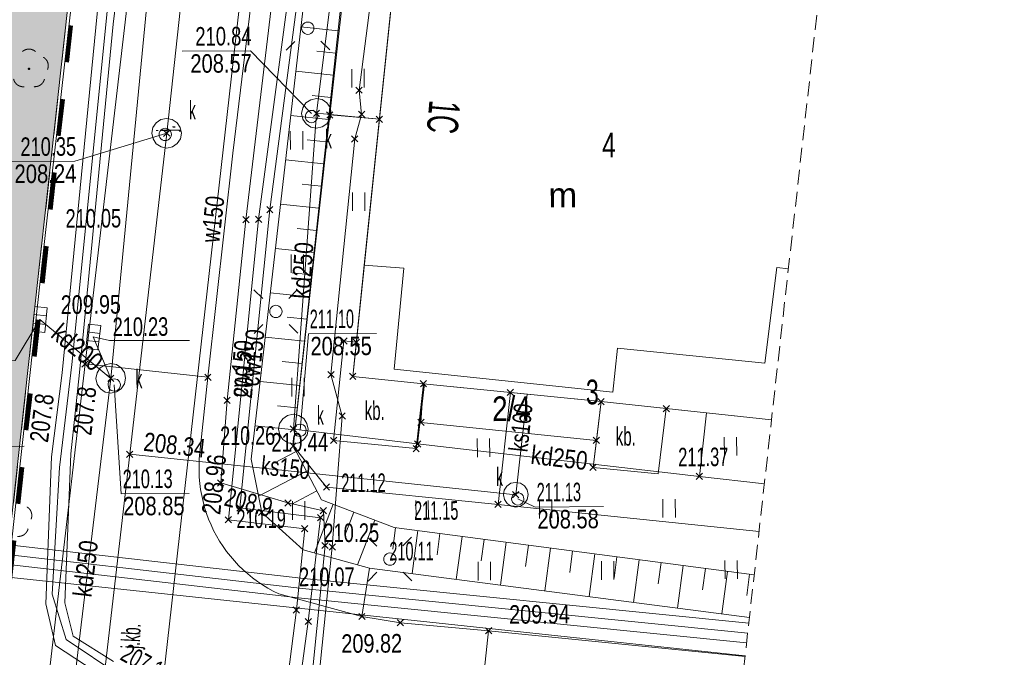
# Model space of a CAD drawing. Header units: millimetres. Extents: x 1477672 to 1731286, y -587673 to -401480.
# Tile 27 of 33: x 1640355 to 1680226, y -495476 to -469637. Entities that reach past the tile are written whole.
import ezdxf
from ezdxf.xclip import XClip

# ---------------------------------------------------------------- set-up
doc = ezdxf.new("R2010")
doc.units = ezdxf.units.MM
doc.header["$MEASUREMENT"] = 0
doc.header["$XCLIPFRAME"] = 0
doc.set_wipeout_variables(frame=1)
for name, pattern in [('2', [900, 600, -300]), ('Przerywana długa', [3000, 1500, -1500]), ('Wipeout_Contour', [1000, 0, -1000])]:
    doc.linetypes.add(name, pattern=pattern)
for name, color, linetype, lineweight in [('0_Nr_pióra__80', 3, 'Continuous', 13), ('820-G Rysunki Obrazki_Nr_pióra__146', 7, 'Continuous', 13), ('820-G Rysunki Obrazki_Nr_pióra__179', 6, 'Continuous', 200), ('mapa_robocza (1)_31_000 Inne (niezydentyfikowane)_Nr_pióra__1', 1, 'Continuous', 18), ('mapa_robocza (1)_31_000 Inne (niezydentyfikowane)_Nr_pióra__141', 141, 'Continuous', 18), ('mapa_robocza (1)_31_000 Inne (niezydentyfikowane)_Nr_pióra__18', 18, 'Continuous', 18), ('mapa_robocza (1)_31_000 Inne (niezydentyfikowane)_Nr_pióra__212', 212, 'Continuous', 18), ('mapa_robocza (1)_31_000 Inne (niezydentyfikowane)_Nr_pióra__30', 30, 'Continuous', 18), ('mapa_robocza (1)_31_000 Inne (niezydentyfikowane)_Nr_pióra__34', 34, 'Continuous', 18), ('mapa_robocza (1)_31_000 Inne (niezydentyfikowane)_Nr_pióra__5', 5, 'Continuous', 18), ('mapa_robocza (1)_31_000 Inne (niezydentyfikowane)_Nr_pióra__7', 7, 'Continuous', 18), ('mapa_robocza (1)_31_000 Inne (niezydentyfikowane)_Nr_pióra__96', 96, 'Continuous', 18), ('mapa_robocza (1)_31_drzewo liściaste_Nr_pióra__94', 94, 'Continuous', 18), ('mapa_robocza (1)_31_Zakres_Nr_pióra__5', 5, 'Continuous', 18)]:
    doc.layers.add(name, color=color, linetype=linetype, lineweight=lineweight)
doc.layers.add('820-G Rysunki Obrazki', color=7, linetype='Continuous')
doc.styles.add('GENERATED_STYLE_3', font='arial.ttf')

# ---------------------------------------------------------------- blocks, each defined once
blk = doc.blocks.new('Rysunek_1_31', base_point=(1578976, -495102))
at = {"layer": 'mapa_robocza (1)_31_drzewo liściaste_Nr_pióra__94', "linetype": 'Continuous', "lineweight": 18}
blk.add_hatch(color=256, dxfattribs=at).paths.add_polyline_path([(1640781, -471629, 1), (1640681, -471630, 1)])
at = {"layer": 'mapa_robocza (1)_31_000 Inne (niezydentyfikowane)_Nr_pióra__1', "linetype": 'Continuous', "lineweight": 18, "flags": 128}
for points in [[(1652165, -409952), (1653850, -422933), (1654557, -432403), (1650542, -469167), (1649518, -477744), (1648755, -485062), (1648497, -488410), (1651219, -489220), (1652653, -489534), (1652721, -490945), (1651693, -501175), (1650588, -515883), (1650380, -517974), (1653194, -518678), (1653167, -519228)], [(1643764, -496282), (1641807, -494994), (1641417, -493306), (1641642, -487354), (1642073, -483942), (1643489, -469404), (1645409, -453822), (1646387, -443106), (1646807, -441384), (1647770, -440208), (1656485, -435868), (1661185, -434141), (1663168, -432949), (1664663, -430400), (1665648, -427775), (1667196, -422236), (1667852, -421442), (1668758, -420837), (1672453, -419905), (1678262, -419059)], [(1644150, -495640), (1642524, -494620), (1642187, -493271), (1642422, -487230), (1642773, -483928), (1644141, -469820), (1646069, -453868), (1646987, -443233), (1647349, -441811), (1648124, -440906), (1656699, -436577), (1661421, -435109), (1663651, -433486), (1665227, -431077), (1666489, -427920), (1667818, -422562), (1668414, -421909), (1669181, -421394), (1672826, -420543), (1678183, -419764)], [(1676596, -433974), (1673575, -434516), (1670839, -434982), (1666556, -435798), (1664959, -436172), (1665405, -437536), (1664672, -436654), (1657470, -437671), (1657381, -439484), (1657050, -444060), (1655844, -455851), (1655339, -462714), (1655303, -463145), (1654098, -472494), (1654201, -473475), (1653922, -474466), (1652957, -484017), (1653415, -485698), (1653015, -491004), (1651973, -501230), (1650975, -515828), (1650789, -517802), (1653503, -518456), (1653487, -519267)]]:
    blk.add_lwpolyline(points, dxfattribs=at)
at = {"layer": 'mapa_robocza (1)_31_000 Inne (niezydentyfikowane)_Nr_pióra__141', "linetype": 'Continuous', "lineweight": 18, "flags": 128}
for points in [[(1653970, -472368), (1654225, -472620)], [(1653971, -472622), (1654224, -472366)], [(1652244, -473306), (1652500, -473558)], [(1652246, -473560), (1652498, -473304)], [(1652785, -473373), (1653040, -473625)], [(1652786, -473627), (1653039, -473371)], [(1654074, -473348), (1654329, -473601)], [(1654075, -473602), (1654328, -473347)], [(1654794, -473547), (1655050, -473801)], [(1654795, -473802), (1655049, -473546)], [(1646179, -474111), (1646434, -474364)], [(1646180, -474365), (1646433, -474110)], [(1653794, -474340), (1654050, -474593)], [(1653796, -474594), (1654048, -474339)], [(1650357, -477207), (1650612, -477459)], [(1650358, -477461), (1650611, -477205)], [(1649390, -477618), (1649646, -477870)], [(1649392, -477872), (1649644, -477616)], [(1649899, -477600), (1650155, -477852)], [(1649901, -477854), (1650153, -477598)], [(1653358, -482530), (1653613, -482782)], [(1653359, -482784), (1653612, -482528)], [(1653859, -482581), (1654115, -482833)], [(1653860, -482835), (1654114, -482579)], [(1642873, -483460), (1643128, -483713)], [(1642874, -483714), (1643127, -483459)], [(1647846, -484002), (1648102, -484254)], [(1647848, -484256), (1648100, -484000)], [(1652830, -483891), (1653085, -484143)], [(1652831, -484145), (1653084, -483889)], [(1653716, -483968), (1653971, -484220)], [(1653716, -483968), (1653971, -484220)], [(1653717, -484222), (1653970, -483966)], [(1653717, -484222), (1653970, -483966)], [(1643916, -484044), (1644172, -484297)], [(1643918, -484298), (1644170, -484043)], [(1656578, -484261), (1656833, -484514)], [(1656578, -484261), (1656833, -484514)], [(1656579, -484515), (1656832, -484260)], [(1656579, -484515), (1656832, -484260)], [(1660096, -484617), (1660351, -484870)], [(1660097, -484872), (1660350, -484615)], [(1648628, -484936), (1648883, -485189)], [(1648629, -485190), (1648882, -484935)], [(1663772, -484989), (1664028, -485242)], [(1663772, -484989), (1664028, -485242)], [(1663774, -485243), (1664026, -484988)], [(1663774, -485243), (1664026, -484988)], [(1653287, -485572), (1653543, -485825)], [(1653289, -485826), (1653541, -485571)], [(1666408, -485272), (1666663, -485526)], [(1666409, -485527), (1666662, -485271)], [(1656477, -485832), (1656732, -486084)], [(1656478, -486086), (1656731, -485830)], [(1651308, -486102), (1651564, -486354)], [(1651310, -486356), (1651562, -486100)], [(1651302, -486782), (1651558, -487034)], [(1651304, -487036), (1651556, -486780)], [(1652941, -486562), (1653196, -486815)], [(1652942, -486816), (1653195, -486561)], [(1656342, -486702), (1656597, -486955)], [(1656343, -486956), (1656596, -486701)], [(1663581, -486561), (1663837, -486813)], [(1663581, -486561), (1663837, -486813)], [(1663583, -486815), (1663835, -486559)], [(1663583, -486815), (1663835, -486559)], [(1644684, -487120), (1644940, -487372)], [(1644686, -487374), (1644938, -487118)], [(1656283, -486893), (1656538, -487145)], [(1656284, -487147), (1656537, -486891)], [(1663447, -487651), (1663703, -487904)], [(1663449, -487905), (1663701, -487650)], [(1667750, -488016), (1668005, -488269)], [(1667751, -488270), (1668004, -488015)], [(1648369, -488284), (1648624, -488536)], [(1648370, -488538), (1648623, -488282)], [(1652652, -488454), (1652907, -488706)], [(1652653, -488708), (1652906, -488452)], [(1660314, -488760), (1660569, -489012)], [(1660315, -489014), (1660568, -488758)], [(1651092, -489094), (1651347, -489346)], [(1651093, -489348), (1651346, -489092)], [(1659596, -489154), (1659852, -489406)], [(1659598, -489408), (1659850, -489152)], [(1649147, -489294), (1649402, -489547)], [(1649148, -489548), (1649401, -489293)], [(1650028, -489479), (1650283, -489732)], [(1650029, -489733), (1650282, -489478)], [(1652525, -489408), (1652781, -489660)], [(1652527, -489662), (1652779, -489406)], [(1648680, -489777), (1648935, -490029)], [(1648681, -490031), (1648934, -489775)], [(1652409, -489695), (1652665, -489948)], [(1652411, -489949), (1652663, -489694)], [(1651772, -490139), (1652027, -490391)], [(1651773, -490393), (1652026, -490137)], [(1652595, -491073), (1652848, -490818)], [(1652594, -490819), (1652849, -491072)], [(1652887, -490878), (1653142, -491130)], [(1652888, -491131), (1653141, -490876)], [(1651431, -493431), (1651686, -493683)], [(1651432, -493685), (1651685, -493429)], [(1651913, -493898), (1652169, -494151)], [(1651915, -494152), (1652167, -493897)], [(1654082, -493696), (1654338, -493948)], [(1654084, -493950), (1654336, -493694)], [(1655644, -493947), (1655899, -494199)], [(1655645, -494201), (1655898, -493945)], [(1659216, -494276), (1659471, -494528)], [(1659217, -494530), (1659470, -494274)]]:
    blk.add_lwpolyline(points, dxfattribs=at)
at = {"layer": 'mapa_robocza (1)_31_000 Inne (niezydentyfikowane)_Nr_pióra__18', "linetype": 'Continuous', "lineweight": 18, "flags": 128}
blk.add_lwpolyline([(1666150, -464332), (1666065, -465183), (1663303, -464889), (1663388, -464028), (1656003, -463231), (1653844, -484094), (1656706, -484387), (1663900, -485116), (1670799, -485857)], dxfattribs=at)
at = {"layer": 'mapa_robocza (1)_31_000 Inne (niezydentyfikowane)_Nr_pióra__212', "linetype": 'Continuous', "lineweight": 18, "flags": 128}
for points in [[(1646906, -505264), (1647727, -505340), (1650028, -505556), (1651558, -493557), (1651899, -490265), (1648807, -489903), (1650027, -477726), (1651598, -465887), (1651877, -463885), (1652831, -456029), (1653099, -453858), (1654570, -441939), (1654840, -440167), (1655005, -439376)], [(1647139, -505723), (1647829, -505799), (1650401, -506054), (1652041, -494024), (1652537, -489822), (1649274, -489420), (1650485, -477333), (1652056, -465414), (1652307, -463902), (1653247, -455227), (1653467, -453516), (1654967, -441467), (1655190, -440305), (1655356, -439474)]]:
    blk.add_lwpolyline(points, dxfattribs=at)
at = {"layer": 'mapa_robocza (1)_31_000 Inne (niezydentyfikowane)_Nr_pióra__30', "linetype": 'Continuous', "lineweight": 18, "flags": 128}
blk.add_lwpolyline([(1678224, -419399), (1672355, -420236), (1669020, -421085), (1667477, -422434), (1666129, -427862), (1664946, -430849), (1663469, -433187), (1661437, -434569), (1656508, -436348), (1648011, -440477), (1647049, -441762), (1645769, -453860), (1643927, -469041), (1642471, -483610), (1641965, -487783), (1641665, -492914), (1642235, -494751), (1644404, -496219), (1650855, -499961), (1654511, -502580), (1655878, -505522), (1655226, -508656), (1648401, -514796), (1647196, -515693)], dxfattribs=at)
at = {"layer": 'mapa_robocza (1)_31_000 Inne (niezydentyfikowane)_Nr_pióra__34', "linetype": 'Continuous', "lineweight": 18, "flags": 128}
for points in [[(1650123, -439085), (1646307, -474237), (1644812, -487246)], [(1652372, -473432), (1655211, -450755)], [(1644044, -484171), (1646252, -461317)], [(1652172, -473433), (1649697, -470903), (1646937, -470919)], [(1652372, -473432), (1651436, -486228), (1656470, -486829)], [(1652372, -473432), (1654923, -473674)], [(1646307, -474237), (1642593, -475374), (1639833, -475390)], [(1641436, -481639), (1640939, -481587)], [(1641170, -481787), (1640170, -483445), (1637410, -483461)], [(1641401, -481987), (1640904, -481936)], [(1644044, -484171), (1641170, -481787)], [(1643603, -482350), (1643106, -482292)], [(1651706, -486276), (1652044, -482369), (1654804, -482353)], [(1643563, -482697), (1643065, -482639)], [(1643334, -482495), (1643985, -482631), (1647225, -482632)], [(1644044, -484171), (1643334, -482495)], [(1644691, -502687), (1642184, -499662), (1644044, -484171)], [(1656470, -486829), (1656746, -484387)], [(1644186, -484440), (1644461, -488853), (1647221, -488837)], [(1660442, -488886), (1660898, -484813)], [(1637578, -484838), (1637770, -486929), (1640530, -486914)], [(1667877, -488143), (1668173, -485571)], [(1667877, -488143), (1656470, -486829)], [(1644812, -487246), (1642917, -503707), (1640386, -525992)], [(1644812, -487246), (1660442, -488886)], [(1670509, -488448), (1667877, -488143)], [(1660523, -489055), (1661234, -489386), (1663994, -489370)]]:
    blk.add_lwpolyline(points, dxfattribs=at)
for points in [[(1652376, -474032), (1652145, -473988), (1651951, -473859), (1651819, -473665), (1651772, -473436), (1651817, -473205), (1651946, -473011), (1652139, -472880), (1652369, -472832), (1652599, -472877), (1652794, -473006), (1652925, -473199), (1652972, -473429), (1652927, -473659), (1652799, -473854), (1652605, -473985)], [(1646310, -474837), (1646080, -474793), (1645885, -474664), (1645754, -474470), (1645707, -474241), (1645751, -474010), (1645880, -473816), (1646073, -473685), (1646303, -473637), (1646533, -473682), (1646728, -473811), (1646859, -474004), (1646907, -474234), (1646862, -474464), (1646733, -474659), (1646540, -474790)], [(1641469, -481314), (1641368, -482310), (1640871, -482260), (1640972, -481264)], [(1643642, -482028), (1643524, -483021), (1643027, -482961), (1643144, -481969)], [(1644048, -484771), (1643817, -484726), (1643622, -484597), (1643491, -484404), (1643444, -484174), (1643489, -483944), (1643618, -483749), (1643811, -483618), (1644041, -483571), (1644271, -483615), (1644466, -483744), (1644597, -483937), (1644644, -484167), (1644599, -484397), (1644470, -484592), (1644277, -484723)], [(1651440, -486828), (1651209, -486783), (1651015, -486654), (1650883, -486461), (1650836, -486231), (1650881, -486001), (1651010, -485806), (1651203, -485675), (1651433, -485628), (1651663, -485672), (1651858, -485801), (1651989, -485995), (1652036, -486224), (1651991, -486455), (1651863, -486649), (1651669, -486780)], [(1660444, -489386), (1660253, -489349), (1660090, -489242), (1659981, -489079), (1659942, -488889), (1659978, -488697), (1660086, -488534), (1660248, -488425), (1660439, -488386), (1660630, -488423), (1660794, -488530), (1660902, -488692), (1660942, -488883), (1660905, -489074), (1660798, -489238), (1660635, -489347)]]:
    blk.add_lwpolyline(points, close=True, dxfattribs=at)
at = {"layer": 'mapa_robocza (1)_31_000 Inne (niezydentyfikowane)_Nr_pióra__5', "linetype": 'Continuous', "lineweight": 18, "flags": 128}
for points in [[(1652285, -442872), (1650684, -456402), (1645851, -499130), (1639689, -504046), (1639262, -508079)], [(1669878, -494098), (1651856, -492288), (1636107, -490480), (1600235, -486527), (1574707, -483525), (1529733, -478544), (1517330, -477377), (1505735, -475237)], [(1669789, -494893), (1651771, -493083), (1636018, -491274), (1600144, -487322), (1574616, -484319), (1529651, -479340), (1517220, -478170), (1505590, -476024)]]:
    blk.add_lwpolyline(points, dxfattribs=at)
at = {"layer": 'mapa_robocza (1)_31_000 Inne (niezydentyfikowane)_Nr_pióra__7', "linetype": 'Continuous', "lineweight": 18, "flags": 128}
for points in [[(1650461, -462933), (1648981, -475052), (1647974, -484128), (1647652, -487180), (1647629, -487429), (1647616, -487678), (1647616, -487928), (1647626, -488178), (1647648, -488427), (1647680, -488675), (1647724, -488920), (1647778, -489164), (1647843, -489406), (1647919, -489643), (1648005, -489878), (1648102, -490108), (1648209, -490335), (1648326, -490555), (1648452, -490770), (1648589, -490980), (1648734, -491184), (1648888, -491380), (1649051, -491570), (1649222, -491752), (1649401, -491926), (1649588, -492093), (1649782, -492250), (1649982, -492399), (1650190, -492539), (1650402, -492670), (1650621, -492791), (1650845, -492901), (1654210, -493822), (1654519, -491860), (1651834, -491116), (1650156, -489605), (1649723, -487448), (1652561, -462821)], [(1669728, -495444), (1659343, -494402), (1655772, -494073), (1654210, -493822), (1650845, -492901), (1650621, -492791), (1650402, -492670), (1650190, -492539), (1649982, -492399), (1649782, -492250), (1649588, -492093), (1649401, -491926), (1649222, -491752), (1649051, -491570), (1648888, -491380), (1648734, -491184), (1648589, -490980), (1648452, -490770), (1648326, -490555), (1648209, -490335), (1648102, -490108), (1648005, -489878), (1647919, -489643), (1647843, -489406), (1647778, -489164), (1647724, -488920), (1647680, -488675), (1647648, -488427), (1647626, -488178), (1647616, -487928), (1647616, -487678), (1647629, -487429), (1647652, -487180), (1647974, -484128), (1648981, -475052), (1650461, -462933)], [(1677243, -428183), (1674773, -428582), (1664454, -430562), (1658841, -431744), (1646186, -434407), (1645898, -436389), (1639770, -492215), (1669731, -495413)], [(1643373, -432104), (1646610, -433345), (1647512, -433650), (1647796, -434388), (1648216, -436106), (1648238, -438086), (1645488, -462332), (1643001, -483587), (1640591, -504401)], [(1651219, -489220), (1648497, -488410), (1648755, -485062), (1649518, -477744), (1650542, -469167), (1654557, -432403)], [(1632922, -556486), (1635389, -533441), (1637364, -515270), (1639290, -497378), (1641390, -478376), (1643579, -459073), (1645978, -436419)], [(1658582, -438876), (1656866, -455116), (1656003, -463231), (1653844, -484094), (1656706, -484387), (1663900, -485116), (1670799, -485857)], [(1669905, -493861), (1654519, -491860), (1651834, -491116), (1650156, -489605), (1649723, -487448), (1652561, -462821), (1652994, -463165), (1653983, -463293), (1651430, -486908), (1652573, -489091), (1655519, -490214), (1670098, -492137)], [(1669905, -493861), (1654519, -491860), (1651834, -491116), (1650156, -489605), (1649723, -487448), (1652561, -462821), (1656003, -463231), (1655663, -466513), (1654923, -473674), (1654308, -479591), (1653988, -482707), (1653485, -482656), (1653069, -486688), (1656411, -487019), (1656706, -484387), (1660224, -484744), (1663900, -485116), (1663575, -487778), (1666207, -488042), (1666536, -485398), (1670799, -485857)], [(1672904, -467009), (1670914, -466845), (1671123, -464864), (1666150, -464332), (1666065, -465183), (1663303, -464889), (1663388, -464028), (1656003, -463231), (1654308, -479591), (1655908, -479702), (1655522, -483794), (1664368, -484733), (1664567, -482942), (1670531, -483557), (1671019, -479684), (1671484, -479727)], [(1652912, -473499), (1653711, -466324)], [(1651742, -469930), (1653248, -470093)], [(1651143, -470873), (1651495, -470517)], [(1652911, -470863), (1652555, -470511)], [(1653151, -470991), (1652394, -470909)], [(1653800, -471638), (1653804, -472388)], [(1654304, -472385), (1654300, -471635)], [(1651535, -471725), (1653054, -471889)], [(1652956, -472788), (1652194, -472705)], [(1654098, -472494), (1654201, -473475), (1653922, -474466)], [(1486438, -473531), (1495554, -474239), (1505662, -475631), (1517275, -477774), (1529692, -478942), (1574661, -483922), (1600189, -486924), (1636063, -490877), (1651813, -492686), (1669834, -494496)], [(1651328, -473520), (1652860, -473686)], [(1659724, -489280), (1652780, -488580), (1651430, -486908), (1652912, -473499)], [(1652912, -473499), (1654923, -473674)], [(1651314, -474152), (1651319, -474902)], [(1651819, -474899), (1651814, -474149)], [(1652763, -474585), (1651993, -474501)], [(1651121, -475316), (1652665, -475484)], [(1652568, -476381), (1651793, -476298)], [(1653829, -476638), (1653833, -477388)], [(1654333, -477385), (1654329, -476635)], [(1650914, -477112), (1652471, -477280)], [(1652374, -478178), (1651592, -478094)], [(1650707, -478907), (1652277, -479077)], [(1651343, -479152), (1651347, -479902)], [(1651847, -479899), (1651843, -479149)], [(1671019, -479684), (1670531, -483557), (1664567, -482942), (1664368, -484733), (1655522, -483794), (1655908, -479702), (1654308, -479591), (1653844, -484094), (1656706, -484387), (1663900, -485116), (1670799, -485857)], [(1652180, -479975), (1651391, -479890)], [(1671484, -479727), (1671019, -479684)], [(1649839, -480583), (1650195, -480935)], [(1650500, -480702), (1652082, -480874)], [(1651607, -480573), (1651255, -480929)], [(1649850, -482351), (1650202, -481995)], [(1651985, -481772), (1651191, -481686)], [(1651618, -482341), (1651262, -481989)], [(1650293, -482498), (1651888, -482670)], [(1640591, -504401), (1643001, -483587), (1647974, -484128), (1647652, -487180), (1647629, -487429), (1647616, -487678), (1647616, -487928), (1647626, -488178), (1647648, -488427), (1647680, -488675), (1647724, -488920), (1647778, -489164), (1647843, -489406), (1647919, -489643), (1648005, -489878), (1648102, -490108), (1648209, -490335), (1648326, -490555), (1648452, -490770), (1648589, -490980), (1648734, -491184), (1648888, -491380), (1649051, -491570), (1649222, -491752), (1649401, -491926), (1649588, -492093), (1649782, -492250), (1649982, -492399), (1650190, -492539), (1650402, -492670), (1650621, -492791), (1650845, -492901), (1654210, -493822), (1655772, -494073), (1659343, -494402), (1658812, -499355)], [(1651791, -483569), (1650990, -483482)], [(1650087, -484294), (1651694, -484467)], [(1651372, -484152), (1651376, -484902)], [(1651876, -484899), (1651872, -484149)], [(1659724, -489280), (1660224, -484744)], [(1651597, -485366), (1650790, -485279)], [(1650975, -515828), (1651973, -501230), (1653015, -491004), (1653415, -485698)], [(1651499, -486263), (1649879, -486089)], [(1658886, -486609), (1658891, -487359)], [(1659391, -487356), (1659386, -486606)], [(1668886, -486551), (1668891, -487301)], [(1669391, -487298), (1669386, -486548)], [(1651548, -487134), (1650694, -487582)], [(1641642, -487354), (1641417, -493306)], [(1642422, -487230), (1642187, -493271)], [(1650025, -488952), (1651968, -487935)], [(1652387, -488736), (1651376, -489265)], [(1651401, -489152), (1651405, -489902)], [(1651905, -489899), (1651901, -489149)], [(1656401, -489123), (1656405, -489873)], [(1656905, -489870), (1656901, -489120)], [(1661401, -489094), (1661405, -489844)], [(1661905, -489841), (1661901, -489091)], [(1666401, -489065), (1666405, -489815)], [(1666905, -489812), (1666901, -489062)], [(1652291, -491242), (1653043, -489271)], [(1653887, -489592), (1653526, -490539)], [(1659724, -489280), (1670293, -490381)], [(1654040, -491727), (1654731, -489914)], [(1655579, -490222), (1655463, -491095)], [(1656245, -492084), (1656475, -490341)], [(1654457, -490616), (1654814, -490968)], [(1656225, -490606), (1655874, -490962)], [(1657371, -490459), (1657256, -491329)], [(1658036, -492318), (1658266, -490576)], [(1659162, -490695), (1659048, -491565)], [(1659829, -492550), (1660059, -490813)], [(1650588, -515883), (1651693, -501175), (1652721, -490945)], [(1660954, -490931), (1660839, -491800)], [(1661621, -492784), (1661850, -491050)], [(1662746, -491167), (1662632, -492034)], [(1658915, -491609), (1658920, -492359)], [(1659420, -492356), (1659415, -491606)], [(1663414, -493017), (1663642, -491285)], [(1663915, -491580), (1663920, -492330)], [(1664420, -492327), (1664415, -491577)], [(1664537, -491403), (1664423, -492269)], [(1665206, -493249), (1665434, -491522)], [(1668915, -491551), (1668919, -492301)], [(1669419, -492298), (1669415, -491548)], [(1666330, -491640), (1666216, -492503)], [(1666998, -493483), (1667225, -491758)], [(1668121, -491876), (1668008, -492738)], [(1668790, -493716), (1669017, -491994)], [(1669731, -495413), (1639770, -492215)], [(1654468, -492384), (1654820, -492028)], [(1656236, -492374), (1655880, -492022)], [(1669913, -492112), (1669799, -492973)], [(1669172, -500414), (1658812, -499355), (1659343, -494402), (1669728, -495444)]]:
    blk.add_lwpolyline(points, dxfattribs=at)
for points in [[(1639770, -492215), (1645898, -436389), (1617490, -440333), (1604604, -555160), (1632561, -556328), (1639286, -496608)], [(1650461, -462933), (1648981, -475052), (1647974, -484128), (1643001, -483587), (1645488, -462332)], [(1652021, -469734), (1652086, -469743), (1652146, -469766), (1652198, -469806), (1652238, -469858), (1652263, -469918), (1652272, -469983), (1652263, -470048), (1652240, -470108), (1652200, -470160), (1652148, -470200), (1652089, -470225), (1652024, -470234), (1651959, -470226), (1651898, -470202), (1651846, -470162), (1651806, -470110), (1651781, -470051), (1651772, -469986), (1651781, -469921), (1651804, -469860), (1651844, -469808), (1651896, -469768), (1651956, -469744)], [(1652171, -473313), (1652236, -473322), (1652297, -473346), (1652349, -473385), (1652389, -473437), (1652413, -473497), (1652423, -473562), (1652414, -473627), (1652391, -473687), (1652351, -473739), (1652299, -473780), (1652239, -473804), (1652174, -473813), (1652109, -473805), (1652049, -473781), (1651997, -473741), (1651957, -473690), (1651932, -473630), (1651923, -473565), (1651931, -473500), (1651955, -473440), (1651995, -473387), (1652047, -473347), (1652106, -473323)], [(1646245, -474038), (1646311, -474046), (1646371, -474070), (1646423, -474110), (1646463, -474161), (1646488, -474221), (1646497, -474286), (1646488, -474351), (1646465, -474411), (1646425, -474464), (1646373, -474504), (1646313, -474528), (1646248, -474538), (1646183, -474529), (1646123, -474505), (1646071, -474466), (1646031, -474414), (1646006, -474354), (1645997, -474289), (1646006, -474224), (1646029, -474164), (1646069, -474112), (1646121, -474071), (1646181, -474047)], [(1650727, -481212), (1650792, -481220), (1650852, -481244), (1650904, -481284), (1650945, -481336), (1650969, -481395), (1650978, -481460), (1650970, -481525), (1650946, -481586), (1650907, -481638), (1650855, -481678), (1650795, -481702), (1650730, -481712), (1650665, -481703), (1650605, -481680), (1650553, -481640), (1650512, -481588), (1650488, -481528), (1650478, -481463), (1650487, -481398), (1650511, -481338), (1650550, -481286), (1650602, -481246), (1650662, -481221)], [(1653069, -486688), (1653485, -482656), (1653988, -482707), (1653844, -484094), (1656706, -484387), (1656411, -487019)], [(1644184, -484190), (1644249, -484198), (1644309, -484222), (1644362, -484262), (1644402, -484313), (1644426, -484373), (1644436, -484438), (1644427, -484503), (1644403, -484563), (1644364, -484616), (1644312, -484656), (1644252, -484680), (1644187, -484690), (1644122, -484681), (1644062, -484657), (1644010, -484618), (1643969, -484566), (1643945, -484506), (1643936, -484441), (1643944, -484376), (1643968, -484316), (1644008, -484264), (1644059, -484223), (1644119, -484199)], [(1656706, -484387), (1656605, -485958), (1663709, -486687), (1663900, -485116)], [(1663575, -487778), (1663709, -486687), (1663900, -485116), (1666536, -485398), (1666207, -488042)], [(1651705, -486026), (1651770, -486035), (1651830, -486059), (1651882, -486098), (1651923, -486150), (1651947, -486210), (1651956, -486275), (1651948, -486340), (1651924, -486400), (1651884, -486452), (1651833, -486493), (1651773, -486517), (1651708, -486526), (1651643, -486518), (1651583, -486494), (1651530, -486454), (1651490, -486403), (1651466, -486343), (1651456, -486278), (1651465, -486213), (1651489, -486153), (1651528, -486100), (1651580, -486060), (1651640, -486036)], [(1660521, -488805), (1660586, -488814), (1660646, -488838), (1660699, -488877), (1660739, -488929), (1660763, -488989), (1660773, -489054), (1660764, -489119), (1660740, -489179), (1660701, -489231), (1660649, -489272), (1660589, -489296), (1660524, -489305), (1660459, -489297), (1660399, -489273), (1660347, -489233), (1660306, -489182), (1660282, -489122), (1660273, -489057), (1660281, -488992), (1660305, -488932), (1660345, -488879), (1660396, -488839), (1660456, -488815)], [(1655345, -491245), (1655410, -491254), (1655470, -491278), (1655523, -491317), (1655563, -491369), (1655587, -491429), (1655597, -491494), (1655588, -491559), (1655564, -491619), (1655525, -491671), (1655473, -491712), (1655413, -491736), (1655348, -491745), (1655283, -491737), (1655223, -491713), (1655171, -491673), (1655130, -491622), (1655106, -491562), (1655097, -491497), (1655105, -491432), (1655129, -491372), (1655169, -491319), (1655220, -491279), (1655280, -491255)]]:
    blk.add_lwpolyline(points, close=True, dxfattribs=at)
at = {"layer": 'mapa_robocza (1)_31_000 Inne (niezydentyfikowane)_Nr_pióra__96', "linetype": 'Continuous', "lineweight": 18, "flags": 128}
for points in [[(1677243, -428183), (1674773, -428582), (1664454, -430562), (1658841, -431744), (1646186, -434407), (1645898, -436389), (1639770, -492215), (1669731, -495413)], [(1669731, -495413), (1639770, -492215), (1639286, -496608), (1632561, -556328), (1604604, -555160), (1600922, -584242), (1600909, -584989)]]:
    blk.add_lwpolyline(points, dxfattribs=at)
blk.add_lwpolyline([(1632561, -556328), (1639286, -496608), (1639770, -492215), (1645898, -436389), (1617490, -440333), (1604604, -555160)], close=True, dxfattribs=at)
at = {"layer": 'mapa_robocza (1)_31_drzewo liściaste_Nr_pióra__94', "linetype": 'Continuous', "lineweight": 18}
for centre, start, end in [((1640729, -471229), 49.6034, 131.0594), ((1641111, -471503), 337.7834, 59.0234), ((1640498, -471955), 193.5524, 275.2024), ((1640968, -471952), 265.4604, 347.1104), ((1640446, -489727), 337.7834, 59.0234), ((1640304, -490176), 265.4604, 347.1104)]:
    blk.add_arc(centre, 400, start, end, dxfattribs=at)
at = {"layer": 'mapa_robocza (1)_31_Zakres_Nr_pióra__5', "linetype": '2', "lineweight": 18, "flags": 128}
blk.add_lwpolyline([(1680226, -401480), (1659423, -587673)], dxfattribs=at)
at = {"layer": 'mapa_robocza (1)_31_000 Inne (niezydentyfikowane)_Nr_pióra__1', "linetype": 'Continuous', "lineweight": 18, "char_height": 750, "attachment_point": 7, "style": 'GENERATED_STYLE_3'}
for s, insert, rotation in [('\\A1;{\\W0.741;209.2}', (1649765, -485005), 84.9934), ('\\A1;{\\W0.75;207.8}', (1643265, -486511), 83.9334), ('\\A1;{\\W0.75;207.8}', (1641508, -486800), 82.8134), ('\\A1;{\\W0.741;208.9}', (1648591, -489324), 345.4654), ('\\A1;{\\W0.664;207.1}', (1644372, -495558), 330.5774)]:
    blk.add_mtext(s, dxfattribs=dict(at, insert=insert, rotation=rotation))
at = {"layer": 'mapa_robocza (1)_31_000 Inne (niezydentyfikowane)_Nr_pióra__18', "linetype": 'Continuous', "lineweight": 18, "insert": (1661769, -477246), "char_height": 1000, "attachment_point": 7, "rotation": 0.3314, "style": 'GENERATED_STYLE_3'}
blk.add_mtext('\\A1;m', dxfattribs=at)
at = {"layer": 'mapa_robocza (1)_31_000 Inne (niezydentyfikowane)_Nr_pióra__212', "linetype": 'Continuous', "lineweight": 18, "char_height": 750, "style": 'GENERATED_STYLE_3'}
for s, insert, attachment_point, rotation in [('\\A1;{\\W0.761;cw150}', (1649672, -484480), 4, 84.2824), ('\\A1;{\\W0.761;cw150}', (1649214, -484923), 4, 84.2804), ('\\A1;{\\W0.76;208.96}', (1648483, -489720), 7, 84.2144)]:
    blk.add_mtext(s, dxfattribs=dict(at, insert=insert, attachment_point=attachment_point, rotation=rotation))
at = {"layer": 'mapa_robocza (1)_31_000 Inne (niezydentyfikowane)_Nr_pióra__34', "linetype": 'Continuous', "lineweight": 18, "char_height": 750, "style": 'GENERATED_STYLE_3'}
for s, insert, attachment_point, rotation in [('\\A1;{\\W0.711;210.84}', (1647468, -470699), 7, 0.3314), ('\\A1;{\\W0.777;208.57}', (1647268, -471800), 7, 0.3314), ('\\A1;{\\W0.703;210.35}', (1640389, -475170), 7, 0.3314), ('\\A1;{\\W0.783;208.24}', (1640145, -476271), 7, 0.3314), ('\\A1;{\\W0.804;kd250}', (1651720, -480944), 4, 85.8164), ('\\A1;{\\W0.559;211.10}', (1652102, -482152), 7, 0.3314), ('\\A1;{\\W0.802;kd200}', (1641805, -482187), 4, 320.3294), ('\\A1;{\\W0.703;210.23}', (1644120, -482469), 7, 0.3314), ('\\A1;{\\W0.775;208.55}', (1652132, -483252), 7, 0.3314), ('\\A1;{\\W0.698;ks160}', (1660544, -487138), 4, 83.6054), ('\\A1;{\\W0.783;208.34}', (1645339, -487112), 7, 353.4534), ('\\A1;{\\W0.804;kd250}', (1661065, -487262), 4, 353.4294), ('\\A1;{\\W0.708;ks150}', (1650135, -487693), 4, 354.0114), ('\\A1;{\\W0.631;210.13}', (1644527, -488637), 7, 0.3314), ('\\A1;{\\W0.56;211.13}', (1661293, -489170), 7, 0.3314), ('\\A1;{\\W0.775;208.85}', (1644549, -489736), 7, 0.3314), ('\\A1;{\\W0.775;208.58}', (1661323, -490269), 7, 0.3314), ('\\A1;{\\W0.804;kd250}', (1642890, -493022), 4, 83.1514), ('\\A1;{\\W0.768;209.82}', (1653382, -495305), 7, 0.3314)]:
    blk.add_mtext(s, dxfattribs=dict(at, insert=insert, attachment_point=attachment_point, rotation=rotation))
at = {"layer": 'mapa_robocza (1)_31_000 Inne (niezydentyfikowane)_Nr_pióra__5', "linetype": 'Continuous', "lineweight": 18, "insert": (1648069, -478659), "char_height": 750, "attachment_point": 4, "rotation": 83.5464, "style": 'GENERATED_STYLE_3'}
blk.add_mtext('\\A1;{\\W0.753;w150}', dxfattribs=at)
at = {"layer": 'mapa_robocza (1)_31_000 Inne (niezydentyfikowane)_Nr_pióra__7', "linetype": 'Continuous', "lineweight": 18, "style": 'GENERATED_STYLE_3'}
for s, insert, char_height, attachment_point, rotation in [('\\A1;{\\W0.52;k}', (1647216, -473678), 750, 7, 0.3314), ('\\A1;{\\W0.593;1C}', (1657564, -472928), 1250, 4, 264.9714), ('\\A1;{\\W0.5;j.}', (1646889, -474166), 750, 7, 91.0854), ('\\A1;{\\W0.52;k}', (1652723, -474846), 750, 7, 0.3314), ('\\A1;{\\W0.716;4}', (1663938, -474719), 1000, 4, 0.3314), ('\\A1;{\\W0.702;210.05}', (1642214, -478079), 750, 7, 0.3314), ('\\A1;{\\W0.76;209.95}', (1642020, -481571), 750, 7, 0.3314), ('\\A1;{\\W0.52;k}', (1645049, -484571), 750, 7, 0.3314), ('\\A1;{\\W0.669;3}', (1663284, -484732), 1000, 4, 0.3314), ('\\A1;{\\W0.804;2/4}', (1659487, -485414), 1000, 4, 0.3314), ('\\A1;{\\W0.52;k}', (1652398, -486048), 750, 7, 0.3314), ('\\A1;{\\W0.581;kb.}', (1654327, -485869), 750, 7, 0.3314), ('\\A1;{\\W0.695;210.26}', (1648474, -486883), 750, 7, 0.3314), ('\\A1;{\\W0.719;210.44}', (1650548, -487151), 750, 7, 0.3314), ('\\A1;{\\W0.581;kb.}', (1664493, -486910), 750, 7, 0.3314), ('\\A1;{\\W0.634;211.37}', (1667023, -487747), 750, 7, 0.3314), ('\\A1;{\\W0.56;211.12}', (1653381, -488783), 750, 7, 0.3314), ('\\A1;{\\W0.52;k}', (1659652, -488536), 750, 7, 0.3314), ('\\A1;{\\W0.56;211.15}', (1656327, -489918), 750, 7, 0.3314), ('\\A1;{\\W0.623;210.19}', (1649136, -490250), 750, 7, 0.3314), ('\\A1;{\\W0.703;210.25}', (1652658, -490819), 750, 7, 0.3314), ('\\A1;{\\W0.559;210.11}', (1655327, -491564), 750, 7, 0.3314), ('\\A1;{\\W0.703;210.07}', (1651668, -492605), 750, 7, 0.3314), ('\\A1;{\\W0.768;209.94}', (1660174, -494126), 750, 7, 0.3314), ('\\A1;{\\W0.528;j.kb.}', (1645437, -495149), 750, 7, 87.2614)]:
    blk.add_mtext(s, dxfattribs=dict(at, insert=insert, char_height=char_height, attachment_point=attachment_point, rotation=rotation))

msp = doc.modelspace()

# ---------------------------------------------------------------- wipeouts: each hides what was drawn before it
at = {"color": 254, "linetype": 'Wipeout_Contour', "lineweight": 0, "ltscale": 52074561.74913855}
msp.add_wipeout([(1551829, -452503), (1562336, -453543), (1581017, -455395), (1618889, -459236), (1631346, -460401), (1631431, -459533), (1635393, -459880), (1635294, -460889), (1637861, -461206), (1638252, -461384), (1638645, -456741), (1639536, -456796), (1639026, -462019), (1639228, -462468), (1639441, -462887), (1639434, -463427), (1639340, -464397), (1639122, -466599), (1637673, -481945), (1636616, -482793), (1636302, -483875), (1636289, -485005), (1635364, -491111), (1639838, -491602), (1645898, -436389), (1617490, -440333), (1549248, -449805), (1549165, -451739), (1543175, -451853), (1549169, -451739), (1549186, -451919)], dxfattribs=at)

# ---------------------------------------------------------------- next in the draw order: hatches: boundary and pattern name
at = {"layer": '0_Nr_pióra__80', "linetype": 'Continuous', "lineweight": 13}
h = msp.add_hatch(dxfattribs=at)
h.set_pattern_fill('TRÓJKĄCIKI', color=3, style=0, pattern_type=2)
h.set_pattern_definition([(0, (3170370.56, -885449.34), (0, 519.61524), [150, -150]), (0, (3170520.56, -885189.53), (0, 519.61524), [150, -150]), (60, (3170370.56, -885449.34), (-450, 259.80762), [150, -150]), (60, (3170670.56, -885449.34), (-450, 259.80762), [150, -150]), (120, (3170520.56, -885449.34), (450, 259.80762), [150, -150]), (120, (3170820.56, -885449.34), (450, 259.80762), [150, -150])])
h.paths.add_polyline_path([(1551829, -452503), (1562336, -453543), (1581017, -455395), (1618889, -459236), (1631346, -460401), (1631431, -459533), (1635393, -459880), (1635294, -460889), (1637861, -461206), (1638252, -461384), (1638645, -456741), (1639536, -456796), (1639026, -462019), (1639228, -462468), (1639441, -462887), (1639434, -463427), (1639340, -464397), (1639122, -466599), (1637673, -481945), (1636616, -482793), (1636302, -483875), (1636289, -485005), (1635364, -491111), (1639838, -491602), (1645898, -436389), (1617490, -440333), (1549248, -449805), (1549165, -451739), (1543175, -451853), (1549169, -451739), (1549186, -451919)])

# ---------------------------------------------------------------- next in the draw order: linework, layer by layer
at = {"layer": '820-G Rysunki Obrazki_Nr_pióra__146', "color": 7, "linetype": 'Przerywana długa', "lineweight": 13}
msp.add_lwpolyline([(1505688, -550702), (1514539, -551031), (1517569, -551173), (1523711, -551458), (1539066, -552159), (1579590, -554515), (1593841, -554622), (1604604, -555160), (1632561, -556328), (1639286, -496608), (1639770, -492215), (1645898, -436389), (1617490, -440333), (1542759, -450706), (1537953, -451374), (1533319, -454251), (1517246, -464204), (1515256, -488406), (1505714, -550342)], close=True, dxfattribs=at)
at = {"layer": '820-G Rysunki Obrazki_Nr_pióra__179', "color": 6, "linetype": 'Przerywana długa', "lineweight": 200}
msp.add_lwpolyline([(1505474, -550894), (1514530, -551231), (1517560, -551373), (1523702, -551658), (1539055, -552359), (1579583, -554715), (1593835, -554822), (1604595, -555360), (1632739, -556536), (1639485, -496630), (1639969, -492237), (1646125, -436156), (1617463, -440135), (1542731, -450508), (1537883, -451181), (1533214, -454081), (1517055, -464087), (1515058, -488382), (1505516, -550319)], close=True, dxfattribs=at)

# ---------------------------------------------------------------- next in the draw order: block references
at = {"layer": '820-G Rysunki Obrazki', "color": 7, "linetype": 'Continuous', "lineweight": 13}
ref = msp.add_blockref('Rysunek_1_31', (1578976, -495102), dxfattribs=at)
XClip(ref).set_block_clipping_path([(1477726.0314692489, -588724.3337801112), (1681302.6256645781, -587546.7532186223), (1680226.3292941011, -401479.8660885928), (1476649.735098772, -402657.4466500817)])

doc.saveas('drawing.dxf')
